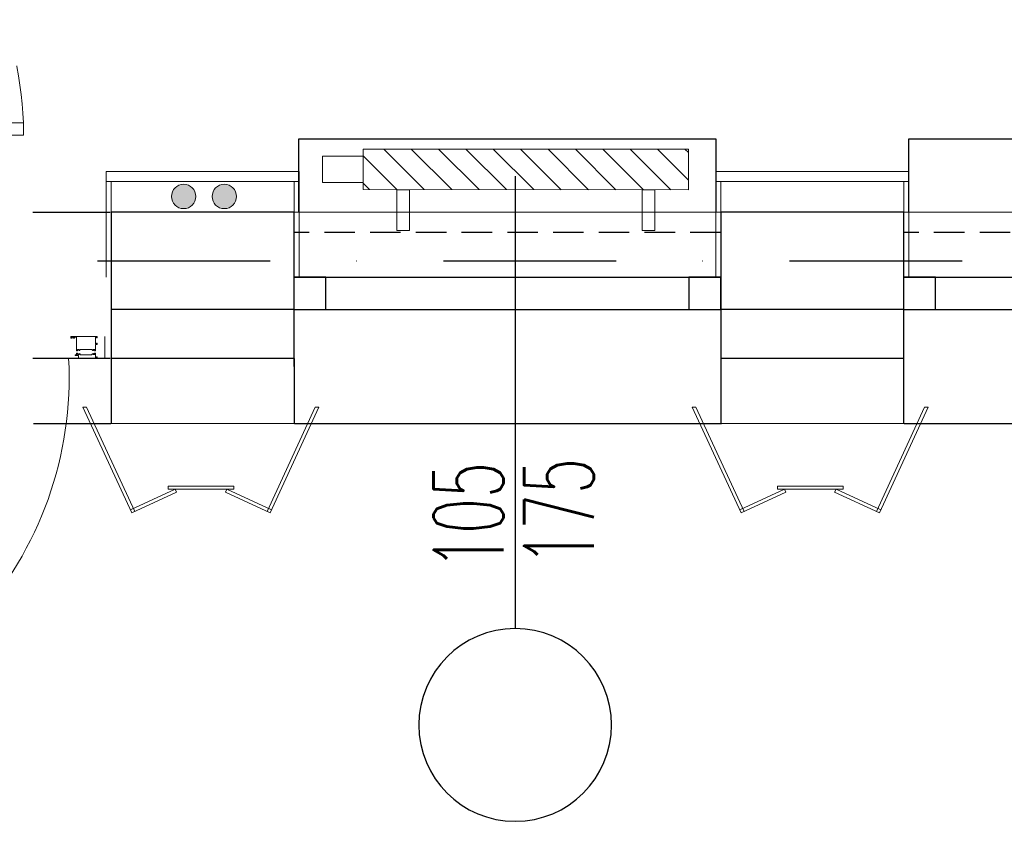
# Model space of a CAD drawing. Header units: millimetres. Extents: x 14495 to 271441, y -21035 to 2232.
# Tile 153 of 227: x 85304 to 85546, y -3352 to -3155. Entities that reach past the tile are written whole.
import ezdxf
from ezdxf.enums import TextEntityAlignment as Align

# ---------------------------------------------------------------- set-up
doc = ezdxf.new("R2010")
doc.units = ezdxf.units.MM
for name, pattern in [('DASHDOT', [1, 0.5, -0.25, 0, -0.25]), ('DASHED', [28.222222, 14.111111, -14.111111]), ('DASHED2', [9.525, 6.35, -3.175]), ('HIDDENX2', [0.75, 0.5, -0.25])]:
    doc.linetypes.add(name, pattern=pattern)
for name, color, linetype, lineweight in [('0-c.o.-grzejniki', 34, 'Continuous', 9), ('A_ALUMINIUM', 1, 'Continuous', 13), ('A_L_CIENKA', 251, 'Continuous', 5), ('A_obudowy G-K', 31, 'Continuous', 0), ('A_Stolarka_drzwi', 1, 'Continuous', 9), ('SAN_Przewody powrotne CO na rzucie', 180, 'Continuous', 40), ('SAN_Przewody zasilające CO na rzucie', 20, 'Continuous', 40)]:
    doc.layers.add(name, color=color, linetype=linetype, lineweight=lineweight)
for name, color, linetype in [('_1_cienkie', 251, 'Continuous'), ('_A_widok', 1, 'Continuous'), ('a-bloki-drzwi', 52, 'Continuous'), ('a-cienka', 8, 'Continuous'), ('a_blok_kółko', 1, 'Continuous'), ('a_blok_opis', 1, 'Continuous'), ('A_bloki-drzwi', 1, 'Continuous'), ('A_BLOKI_KÓŁKO', 1, 'Continuous'), ('A_BLOKI_OPIS', 1, 'Continuous'), ('A_grzejniki', 34, 'Continuous'), ('A_L przerywana', 251, 'HIDDENX2'), ('A_Lwidok', 1, 'Continuous'), ('A_okładzina HPL', 37, 'Continuous'), ('A_OSIE', 252, 'DASHDOT'), ('A_PROJEKTOWANE', 3, 'Continuous')]:
    doc.layers.add(name, color=color, linetype=linetype)
doc.styles.add('cent', font='swissel.ttf')
doc.styles.add('ROMANS', font='romans', dxfattribs={"width": 0.6})

# ---------------------------------------------------------------- blocks, each defined once
blk = doc.blocks.new('DRZWI Z OSCIEZNICA NIEOKALAJACA 90')
at = {"linetype": 'DASHED'}
for p, q in [((-12, 5), (-12, 99)), ((0, 5), (0, 99))]:
    blk.add_line(p, q, dxfattribs=at)
at = {"ltscale": 0.05}
blk.add_line((-39.5, 52), (25.59, 52), dxfattribs=at)
for points in [[(-12, 99), (-12, 104), (0, 104), (0, 99)], [(93.91, 9.01), (1.43, 9.01), (1.43, 6.01), (93.91, 6.01)], [(-12, 0), (-12, 5), (0, 5), (0, 0)]]:
    blk.add_lwpolyline(points, close=True)
for points in [[(82.48, 9.01), (82.48, 16.01), (68.48, 16.01), (68.48, 14.01), (80.48, 14.01), (80.48, 9.01)], [(82.48, 6.01), (82.48, -0.99), (68.48, -0.99), (68.48, 1.01), (80.48, 1.01), (80.48, 6.01)]]:
    blk.add_lwpolyline(points)
at = {"linetype": 'DASHED'}
blk.add_arc((0, 5), 94, 2.4475, 90, dxfattribs=at)
blk = doc.blocks.new('fghsdx')
at = {"lineweight": 0}
for p, q in [((-37.08, -19.4), (-25.08, 6.6)), ((-36.19, -19.4), (-24.35, 6.26)), ((-14.42, 0.8), (-25.41, 5.87)), ((-14.08, 1.53), (-25.08, 6.6)), ((-2.07, 1.53), (8.92, 6.6)), ((-1.73, 0.8), (9.26, 5.87)), ((20.04, -19.4), (8.2, 6.26)), ((20.92, -19.4), (8.92, 6.6)), ((-16.15, 0.8), (0, 0.8)), ((-16.15, 0.8), (-16.15, 0)), ((-16.15, 0), (0, 0)), ((-14.42, 0.8), (-14.08, 1.53)), ((-1.73, 0.8), (-2.07, 1.53)), ((0, 0.8), (0, 0)), ((-37.08, -19.4), (-36.19, -19.4)), ((20.92, -19.4), (20.04, -19.4))]:
    blk.add_line(p, q, dxfattribs=at)
blk = doc.blocks.new('AQQSSA')
for p, q in [((42.36, 91.05), (42.36, 93.95)), ((48.36, 91.07), (48.36, 93.97)), ((48.36, 91.07), (48.36, 93.97)), ((45.06, 85.14), (45.06, 88.34)), ((45.66, 88.34), (45.06, 88.34)), ((45.46, 88.34), (45.46, 5.91)), ((45.46, 88.34), (45.46, 85.14)), ((46.86, 88.34), (45.46, 88.34)), ((45.46, 87.34), (46.86, 88.34)), ((45.46, 88.34), (46.86, 87.34)), ((46.86, 87.34), (45.46, 87.34)), ((46.86, 88.34), (46.86, 5.91)), ((45.06, 5.91), (45.06, 2.71)), ((45.46, 2.71), (45.46, 5.91)), ((46.86, 2.71), (46.86, 5.91)), ((47.46, 5.91), (47.46, 2.71)), ((45.06, 2.71), (45.46, 2.71)), ((46.86, 2.71), (47.46, 2.71)), ((0, -45.32), (0, 0)), ((48.36, -0.01), (48.36, -2.91)), ((48.36, -0.01), (48.36, -2.91)), ((49.25, -0.01), (48.36, -0.01)), ((49.71, -0.31), (50.16, -0.28)), ((49.71, -0.31), (50.28, -4.4)), ((50.16, -0.28), (50.16, -0.1)), ((50.16, -0.1), (50.16, -0.1)), ((50.38, -0.27), (50.96, -4.43)), ((48.76, -2.91), (48.36, -2.91)), ((49.06, -4.59), (48.86, -3)), ((49.06, -5.71), (49.06, -4.61)), ((51.63, -5.09), (53.67, -5.67)), ((-57.5, -7.7), (-57.5, -13.7)), ((50.37, -7), (50.93, -7.04)), ((51.02, -7.14), (51.02, -7.7)), ((53.92, -7.7), (51.02, -7.7)), ((53.92, -6.8), (53.92, -7.7)), ((57.5, -7.7), (57.5, -13.7))]:
    blk.add_line(p, q)
at = {"linetype": 'Continuous'}
for p, q in [((42.82, 89.14), (42.76, 89.03)), ((42.78, 88.97), (42.8, 88.96)), ((42.8, 88.96), (42.8, 88.69)), ((42.92, 88.57), (42.92, 89.11)), ((44.31, 89.04), (44.08, 89.19)), ((44.12, 88.99), (44.29, 88.99)), ((44.12, 88.74), (44.12, 88.99)), ((42.36, 88.69), (42.36, 86.97)), ((42.8, 88.69), (42.36, 88.69)), ((42.38, 86.94), (44.21, 86.94)), ((42.55, 88.57), (42.92, 88.57)), ((44.08, 88.74), (44.12, 88.74)), ((44.08, 87.63), (44.08, 88.74)), ((44.08, 87.17), (44.26, 87.66)), ((44.08, 87.09), (44.08, 87.17)), ((44.26, 87.12), (44.08, 87.09)), ((44.14, 87.7), (44.12, 87.63)), ((44.26, 86.99), (44.26, 87.12)), ((42.36, 2.05), (42.36, 3.78)), ((42.38, 3.8), (44.21, 3.8)), ((44.08, 3.65), (44.08, 3.57)), ((44.26, 3.62), (44.08, 3.65)), ((44.08, 3.57), (44.26, 3.08)), ((44.08, 3.11), (44.08, 2)), ((44.14, 3.04), (44.12, 3.11)), ((44.26, 3.75), (44.26, 3.62)), ((45.46, 3.71), (46.86, 3.71)), ((46.86, 2.71), (45.46, 3.71)), ((46.86, 3.71), (45.46, 2.71)), ((45.46, 2.71), (46.86, 2.71)), ((42.8, 2.05), (42.36, 2.05)), ((42.82, 1.61), (42.76, 1.71)), ((42.78, 1.77), (42.8, 1.78)), ((42.8, 1.78), (42.8, 2.05)), ((44.08, 2), (44.12, 2)), ((44.31, 1.7), (44.08, 1.56)), ((44.12, 2), (44.12, 1.75)), ((44.12, 1.75), (44.29, 1.75))]:
    blk.add_line(p, q, dxfattribs=at)
for points in [[(45.85, 94.69), (46.24, 94.69, -0.41455), (46.26, 94.67), (46.26, 94.47, -0.466308), (46.24, 94.45), (45.93, 94.5, 0.466308), (45.91, 94.48), (45.91, 94.06, 0.520587), (45.93, 94.04), (46.18, 94.13, -0.520587), (46.21, 94.11), (46.21, 94.03, -0.315299), (46.01, 93.74), (45.91, 93.71, 0.315377), (45.87, 93.66), (45.87, 90.57, 0.315578), (45.91, 90.52), (46.01, 90.49, -0.315299), (46.21, 90.2), (46.21, 90.12, -0.520587), (46.18, 90.1), (45.93, 90.19, 0.520587), (45.91, 90.18), (45.91, 89.75, 0.466308), (45.93, 89.73), (46.24, 89.78, -0.466308), (46.26, 89.76), (46.26, 89.56, -0.414372), (46.24, 89.54), (42.86, 89.54), (42.86, 89.39), (42.76, 89.39), (42.76, 89.54), (42.54, 89.54), (42.54, 87.94), (42.76, 87.94), (42.76, 88.09), (42.86, 88.09), (42.86, 87.74, -0.414214), (42.76, 87.64), (42.76, 87.79), (42.51, 87.79), (42.51, 87.09), (42.76, 87.09), (42.76, 87.24, -0.414214), (42.86, 87.14), (42.86, 86.94), (42.38, 86.94, -0.414214), (42.36, 86.96), (42.36, 94.11, -0.414214), (42.38, 94.14), (45.62, 94.14, 0.414214), (45.67, 94.19), (45.67, 95.04, -0.414214), (45.72, 95.09), (45.8, 95.09, -0.414214), (45.85, 95.04)], [(47.96, 95.42), (47.96, 95.57, 0.414214), (47.86, 95.47), (47.86, 95.27), (48.18, 95.27), (48.18, 94.72), (46.99, 94.72, 0.414328), (46.97, 94.7), (46.97, 94.49, 0.466308), (46.99, 94.47), (47.3, 94.53, -0.466308), (47.32, 94.51), (47.32, 94.08, -0.520587), (47.3, 94.06), (47.05, 94.15, 0.520587), (47.02, 94.13), (47.02, 94.05, 0.315299), (47.22, 93.77), (47.33, 93.73, -0.315578), (47.36, 93.69), (47.36, 90.6, -0.315578), (47.33, 90.55), (47.22, 90.51, 0.315299), (47.02, 90.23), (47.02, 90.15, 0.520587), (47.05, 90.13), (47.3, 90.22, -0.520587), (47.32, 90.2), (47.32, 89.78, -0.466308), (47.3, 89.76), (46.99, 89.81, 0.466308), (46.97, 89.79), (46.97, 89.59, 0.414372), (46.99, 89.57), (47.86, 89.57), (47.86, 89.42), (47.96, 89.42), (47.96, 89.57), (48.18, 89.57), (48.18, 87.97), (47.96, 87.97), (47.96, 88.12), (47.86, 88.12), (47.86, 87.77, 0.414214), (47.96, 87.67), (47.96, 87.82), (48.21, 87.82), (48.21, 87.12), (47.96, 87.12), (47.96, 87.27, 0.414214), (47.86, 87.17), (47.86, 86.97), (48.33, 86.97, 0.414214), (48.36, 86.99), (48.36, 96.24, 0.414214), (48.33, 96.27), (47.86, 96.27), (47.86, 96.07, 0.414214), (47.96, 95.97), (47.96, 96.12), (48.21, 96.12), (48.21, 95.42)], [(47.96, -4.35), (47.96, -4.5, -0.414214), (47.86, -4.4), (47.86, -4.2), (48.18, -4.2), (48.18, -3.65), (46.99, -3.65, -0.414328), (46.97, -3.63), (46.97, -3.43, -0.466308), (46.99, -3.41), (47.3, -3.46, 0.466308), (47.32, -3.44), (47.32, -3.02, 0.520587), (47.3, -3), (47.05, -3.09, -0.520587), (47.02, -3.07), (47.02, -2.99, -0.315299), (47.22, -2.71), (47.33, -2.67, 0.315578), (47.36, -2.62), (47.36, 0.47, 0.315578), (47.33, 0.52), (47.22, 0.55, -0.315299), (47.02, 0.83), (47.02, 0.92, -0.520587), (47.05, 0.93), (47.3, 0.85, 0.520587), (47.32, 0.86), (47.32, 1.29, 0.466308), (47.3, 1.31), (46.99, 1.25, -0.466308), (46.97, 1.27), (46.97, 1.48, -0.414372), (46.99, 1.5), (47.86, 1.5), (47.86, 1.65), (47.96, 1.65), (47.96, 1.5), (48.18, 1.5), (48.18, 3.1), (47.96, 3.1), (47.96, 2.95), (47.86, 2.95), (47.86, 3.3, -0.414214), (47.96, 3.4), (47.96, 3.25), (48.21, 3.25), (48.21, 3.95), (47.96, 3.95), (47.96, 3.8, -0.414214), (47.86, 3.9), (47.86, 4.1), (48.33, 4.1, -0.414214), (48.36, 4.07), (48.36, -5.18, -0.414214), (48.33, -5.2), (47.86, -5.2), (47.86, -5, -0.414214), (47.96, -4.9), (47.96, -5.05), (48.21, -5.05), (48.21, -4.35)], [(46.28, -3.63), (46.28, -3.43, 0.466308), (46.25, -3.41), (45.95, -3.46, -0.466308), (45.92, -3.44), (45.92, -3.02, -0.520587), (45.95, -3), (46.2, -3.09, 0.520587), (46.22, -3.07), (46.22, -2.99, 0.315299), (46.02, -2.71), (45.92, -2.67, -0.315578), (45.89, -2.62), (45.89, 0.47, -0.315578), (45.92, 0.51), (46.02, 0.55, 0.315299), (46.22, 0.83), (46.22, 0.91, 0.520587), (46.2, 0.93), (45.95, 0.84, -0.520587), (45.92, 0.86), (45.92, 1.29, -0.466308), (45.95, 1.31), (46.25, 1.25, 0.466308), (46.28, 1.27), (46.28, 1.48, 0.414294), (46.26, 1.5), (44.56, 1.5), (44.56, 2), (44.2, 2), (44.16, 1.85), (44.16, 1.8), (44.36, 1.8), (44.36, 1.5), (43.48, 1.5), (43.46, 1.47), (43.43, 1.5), (42.56, 1.5), (42.56, 1.8), (42.76, 1.8), (42.76, 1.85), (42.72, 2), (42.36, 2), (42.36, -3.1), (43.11, -3.1, -0.414214), (43.16, -3.15), (43.16, -4, 0.414214), (43.21, -4.05), (43.29, -4.05, 0.414214), (43.34, -4), (43.34, -3.7, -0.414214), (43.39, -3.65), (46.26, -3.65, 0.414261)], [(-49.81, -9.07, -0.414214), (-49.83, -9.09), (-50.04, -9.09, -0.466982), (-50.06, -9.06), (-50, -8.75, 0.466982), (-50.02, -8.73), (-50.45, -8.73, 0.520198), (-50.47, -8.76), (-50.38, -9, -0.520198), (-50.4, -9.03), (-50.48, -9.03, -0.315377), (-50.76, -8.83), (-50.8, -8.73, 0.315377), (-50.84, -8.7), (-53.93, -8.7, 0.315377), (-53.98, -8.73), (-54.02, -8.83, -0.315377), (-54.3, -9.03), (-54.38, -9.03, -0.520822), (-54.4, -9), (-54.31, -8.76, 0.520822), (-54.33, -8.73), (-54.75, -8.73, 0.466529), (-54.77, -8.76), (-54.72, -9.06, -0.466529), (-54.74, -9.09), (-54.94, -9.09, -0.414214), (-54.96, -9.07), (-54.96, -7.88), (-55.26, -7.88), (-55.26, -8.1), (-55.31, -8.1), (-55.46, -8.06), (-55.46, -7.7), (-50.39, -7.7, -0.414214), (-50.36, -7.72), (-50.36, -8.45, 0.414214), (-50.31, -8.5), (-49.46, -8.5, -0.414214), (-49.41, -8.55), (-49.41, -8.63, -0.414214), (-49.46, -8.68), (-49.81, -8.68)], [(49.81, -9.07, 0.414214), (49.83, -9.09), (50.04, -9.09, 0.466982), (50.06, -9.06), (50, -8.75, -0.466982), (50.02, -8.73), (50.45, -8.73, -0.520198), (50.47, -8.76), (50.38, -9, 0.520198), (50.4, -9.03), (50.48, -9.03, 0.315377), (50.76, -8.83), (50.8, -8.73, -0.315377), (50.85, -8.7), (53.93, -8.7, -0.315377), (53.98, -8.73), (54.02, -8.83, 0.315377), (54.3, -9.03), (54.38, -9.03, 0.520822), (54.4, -9), (54.31, -8.76, -0.520822), (54.33, -8.73), (54.76, -8.73, -0.466529), (54.78, -8.76), (54.72, -9.06, 0.466529), (54.74, -9.09), (54.94, -9.09, 0.414214), (54.96, -9.07), (54.96, -7.88), (55.26, -7.88), (55.26, -8.1), (55.31, -8.1), (55.46, -8.06), (55.46, -7.7), (50.39, -7.7, 0.414214), (50.36, -7.72), (50.36, -8.45, -0.414214), (50.31, -8.5), (49.46, -8.5, 0.414214), (49.41, -8.55), (49.41, -8.63, 0.414214), (49.46, -8.68), (49.81, -8.68)], [(-54.94, -12.6), (-54.96, -12.57), (-54.96, -11.7), (-55.26, -11.7), (-55.26, -11.9), (-55.31, -11.9), (-55.46, -11.86), (-55.46, -11.5), (-54.96, -11.5), (-54.96, -9.8, -0.414214), (-54.94, -9.78), (-54.74, -9.78, -0.466723), (-54.72, -9.8), (-54.77, -10.11, 0.466723), (-54.75, -10.13), (-54.33, -10.13, 0.520693), (-54.31, -10.1), (-54.4, -9.86, -0.520693), (-54.38, -9.83), (-54.3, -9.83, -0.315377), (-54.02, -10.03), (-53.98, -10.13, 0.315377), (-53.93, -10.17), (-50.84, -10.17, 0.315377), (-50.8, -10.13), (-50.76, -10.03, -0.315377), (-50.48, -9.83), (-50.4, -9.83, -0.520567), (-50.38, -9.86), (-50.47, -10.1, 0.520567), (-50.45, -10.13), (-50.02, -10.13, 0.466308), (-50, -10.11), (-50.06, -9.8, -0.466308), (-50.04, -9.78), (-49.83, -9.78, -0.414214), (-49.81, -9.8), (-49.81, -13.52), (-49.26, -13.52), (-49.26, -13.2), (-49.06, -13.2, -0.414214), (-48.96, -13.3), (-49.11, -13.3), (-49.11, -13.55), (-48.41, -13.55), (-48.41, -13.3), (-48.56, -13.3, -0.414214), (-48.46, -13.2), (-48.26, -13.2), (-48.26, -13.67, -0.414214), (-48.29, -13.7), (-55.46, -13.7), (-55.46, -13.34), (-55.31, -13.3), (-55.26, -13.3), (-55.26, -13.5), (-54.96, -13.5), (-54.96, -12.62)], [(54.94, -12.6), (54.96, -12.57), (54.96, -11.7), (55.26, -11.7), (55.26, -11.9), (55.32, -11.9), (55.46, -11.86), (55.46, -11.5), (54.96, -11.5), (54.96, -9.8, 0.414214), (54.94, -9.78), (54.74, -9.78, 0.466723), (54.72, -9.8), (54.78, -10.11, -0.466723), (54.76, -10.13), (54.33, -10.13, -0.520693), (54.31, -10.1), (54.4, -9.86, 0.520693), (54.38, -9.83), (54.3, -9.83, 0.315377), (54.02, -10.03), (53.98, -10.13, -0.315377), (53.93, -10.17), (50.84, -10.17, -0.315377), (50.8, -10.13), (50.76, -10.03, 0.315377), (50.48, -9.83), (50.4, -9.83, 0.520567), (50.38, -9.86), (50.47, -10.1, -0.520567), (50.45, -10.13), (50.02, -10.13, -0.466308), (50, -10.11), (50.06, -9.8, 0.466308), (50.04, -9.78), (49.83, -9.78, 0.414214), (49.81, -9.8), (49.81, -13.52), (49.26, -13.52), (49.26, -13.2), (49.06, -13.2, 0.414214), (48.96, -13.3), (49.11, -13.3), (49.11, -13.55), (48.41, -13.55), (48.41, -13.3), (48.56, -13.3, 0.414214), (48.46, -13.2), (48.26, -13.2), (48.26, -13.67, 0.414214), (48.29, -13.7), (55.46, -13.7), (55.46, -13.34), (55.31, -13.3), (55.26, -13.3), (55.26, -13.5), (54.96, -13.5), (54.96, -12.62)]]:
    blk.add_lwpolyline(points, format="xyb", close=True)
blk.add_lwpolyline([(45.06, 2.71), (47.46, 2.71), (47.46, 88.34), (45.06, 88.34)], close=True)
for centre, radius, start, end in [((50.94, -2.44), 98.71, 92.0219, 183.0523), ((49.29, -4.05), 4.04, 77.5894, 90.5465), ((50.19, -0.3), 0.2, 7.9131, 97.9131), ((48.76, -3.01), 0.1, 6.9729, 90), ((48.86, -4.61), 0.2, 359.9658, 6.9729), ((55.06, -5.7), 6, 172.1752, 187.8247), ((49.61, -4.95), 0.5, 97.8244, 172.1758), ((50.36, -10.4), 6, 82.1752, 97.8247), ((51.11, -4.95), 0.5, 7.8241, 82.1752), ((45.66, -5.7), 6, 1.9102, 7.8247), ((49.61, -6.45), 0.5, 187.8241, 262.1751), ((50.36, -1), 6, 262.1753, 270), ((50.36, -1), 6, 270, 277.8247), ((50.92, -7.14), 0.1, 0, 85.3136), ((51.11, -6.45), 0.5, 277.8245, 352.1759), ((45.66, -5.7), 6, 352.1753, 358.0898), ((53.61, -5.86), 0.2, 13.5521, 74.2004), ((49.88, -6.77), 4.04, 359.4535, 13.5521)]:
    blk.add_arc(centre, radius, start, end)
for centre, radius, start, end in [((42.8, 89.01), 0.04, 150, 240), ((42.87, 89.11), 0.05, 0, 150), ((44.05, 89.15), 0.0493, 44.7072, 180.7723), ((44.29, 89.02), 0.0307, 271.2629, 44.5157), ((42.38, 86.97), 0.025, 180, 270), ((42.55, 88.52), 0.05, 90, 101.6406), ((44.1, 87.63), 0.02, 180, 339.9999), ((44.2, 87.68), 0.06, 340, 160), ((44.21, 86.99), 0.05, 270, 0), ((42.38, 3.78), 0.025, 90, 180), ((44.1, 3.11), 0.02, 20.0001, 180), ((44.2, 3.06), 0.06, 200, 20), ((44.21, 3.75), 0.05, 0, 90), ((42.8, 1.73), 0.04, 120, 210), ((42.87, 1.63), 0.05, 210, 0), ((44.29, 1.72), 0.0307, 315.4843, 88.7371), ((45.66, -5.7), 6, 358.0898, 1.9102)]:
    blk.add_arc(centre, radius, start, end, dxfattribs=at)
at = {"layer": 'a_blok_kółko'}
blk.add_circle((0, 23.7), 23.7, dxfattribs=at)
at = {"layer": 'a_blok_kółko', "style": 'ROMANS', "width": 0.6}
blk.add_attdef('AL6C', text='', height=13, dxfattribs=at).set_placement((-0.43, 26.21), align=Align.MIDDLE)
blk.add_attdef('FD1-8', text='', height=13, rotation=90, dxfattribs=at).set_placement((6.15, -50.49), align=Align.RIGHT)
at = {"layer": 'a_blok_opis', "style": 'ROMANS', "width": 0.6}
for tag, p in [('200', (8.16, -20.77)), ('90', (-8.71, -20.77))]:
    blk.add_attdef(tag, text='', height=13, rotation=90, dxfattribs=at).set_placement(p, align=Align.MIDDLE)
blk = doc.blocks.new('mjkk')
at = {"layer": '0-c.o.-grzejniki'}
h = blk.add_hatch(dxfattribs=at)
h.set_pattern_fill('ANSI31', color=256, scale=1.5, angle=-90.0161, style=0)
h.set_pattern_definition([(-135.016127, (-172292.014, 132455.0023), (-3.36664804, 3.36854379), [])])
h.paths.add_polyline_path([(-9.98, -80), (-0.01, -80), (0, 0), (-9.98, 0)])
blk.add_lwpolyline([(-9.98, -80), (-9.98, 0), (0, 0), (-0.01, -80)], close=True, dxfattribs=at)
at = {"layer": '0-c.o.-grzejniki', "ltscale": 2}
for points in [[(10.03, -11.37), (10.03, -8.26), (0.02, -8.26), (0.02, -11.37)], [(10.03, -68.63), (10.03, -71.74), (0.02, -71.74), (0.02, -68.63)], [(-1.75, -80), (-1.75, -90), (-8.23, -90), (-8.23, -80)]]:
    blk.add_lwpolyline(points, close=True, dxfattribs=at)
blk = doc.blocks.new('HJTS')
at = {"color": 8}
blk.add_line((0, 0), (0, 111.34), dxfattribs=at)
at = {"layer": 'A_BLOKI_KÓŁKO', "ltscale": 0.04}
blk.add_circle((0, 135.04), 23.7, dxfattribs=at)
at = {"layer": 'A_BLOKI_OPIS', "style": 'ROMANS'}
for tag, height, width, p in [('O', 20.59, 0.5, (-0.05, 135.67)), ('100', 17.16, 0.6, (-11.49, 86.54)), ('200', 17.16, 0.6, (10.76, 86.54))]:
    blk.add_attdef(tag, text='', height=height, rotation=90, dxfattribs=dict(at, width=width)).set_placement(p, align=Align.MIDDLE)

msp = doc.modelspace()

# ---------------------------------------------------------------- hatches: boundary and pattern name
at = {"layer": 'SAN_Przewody powrotne CO na rzucie', "lineweight": 13}
msp.add_hatch(color=256, dxfattribs=at).paths.add_polyline_path([(85357.61, -3198.42, 1), (85351.61, -3198.42, 1)])
at = {"layer": 'SAN_Przewody zasilające CO na rzucie', "lineweight": 13}
msp.add_hatch(color=256, dxfattribs=at).paths.add_polyline_path([(85347.61, -3198.42, 1), (85341.61, -3198.42, 1)])

# ---------------------------------------------------------------- linework, layer by layer
at = {"layer": '_1_cienkie', "linetype": 'DASHED2', "ltscale": 3}
for p, q in [((85221.79, -3202.31), (85326.79, -3202.31)), ((85221.79, -3238.2), (85326.79, -3238.2)), ((85221.96, -3254.26), (85326.96, -3254.26))]:
    msp.add_line(p, q, dxfattribs=at)
at = {"layer": '_1_cienkie'}
for p, q in [((85326.79, -3238.26), (85326.79, -3254.26)), ((85371.79, -3238.26), (85371.79, -3254.26)), ((85476.72, -3238.26), (85476.72, -3254.26)), ((85521.65, -3238.26), (85521.65, -3254.26))]:
    msp.add_line(p, q, dxfattribs=at)
at = {"layer": '_1_cienkie', "lineweight": 0}
msp.add_line((85321.71, -3254.26), (85671.51, -3254.26), dxfattribs=at)
at = {"layer": '_A_widok'}
for p, q in [((85371.89, -3254.26), (85476.89, -3254.26)), ((85521.82, -3254.26), (85626.82, -3254.26))]:
    msp.add_line(p, q, dxfattribs=at)
at = {"layer": 'a-cienka'}
for points in [[(85371.79, -3226.26), (85326.79, -3226.26)], [(85521.65, -3226.26), (85476.65, -3226.26)]]:
    msp.add_lwpolyline(points, dxfattribs=at)
at = {"layer": 'A_bloki-drzwi'}
for p, q in [((85371.72, -3218.26), (85476.72, -3218.26)), ((85521.65, -3218.26), (85626.65, -3218.26)), ((85371.72, -3226.26), (85476.72, -3226.26)), ((85521.65, -3226.26), (85626.65, -3226.26))]:
    msp.add_line(p, q, dxfattribs=at)
for points in [[(85371.72, -3226.26), (85379.59, -3226.26), (85379.59, -3218.26), (85371.72, -3218.26)], [(85468.85, -3226.26), (85476.72, -3226.26), (85476.72, -3218.26), (85468.85, -3218.26)], [(85521.65, -3226.26), (85529.52, -3226.26), (85529.52, -3218.26), (85521.65, -3218.26)]]:
    msp.add_lwpolyline(points, close=True, dxfattribs=at)
at = {"layer": 'A_L przerywana', "ltscale": 15}
for p, q in [((85476.72, -3207.26), (85371.72, -3207.26)), ((85626.65, -3207.26), (85521.65, -3207.26))]:
    msp.add_line(p, q, dxfattribs=at)
at = {"layer": 'A_L_CIENKA'}
for p, q in [((85476.72, -3202.26), (85371.72, -3202.26)), ((85626.65, -3202.26), (85521.65, -3202.26))]:
    msp.add_line(p, q, dxfattribs=at)
at = {"layer": 'A_Lwidok'}
for points in [[(85372.97, -3202.26), (85372.97, -3184.22), (85475.47, -3184.22), (85475.47, -3202.26)], [(85522.99, -3202.26), (85522.99, -3184.22), (85625.49, -3184.22), (85625.49, -3202.26)]]:
    msp.add_lwpolyline(points, dxfattribs=at)
at = {"layer": 'A_obudowy G-K', "lineweight": 5}
for p, q in [((85325.54, -3192.26), (85325.54, -3218.26)), ((85373.04, -3192.26), (85373.04, -3218.26)), ((85475.47, -3192.26), (85475.47, -3218.26)), ((85522.97, -3192.26), (85522.97, -3218.26))]:
    msp.add_line(p, q, dxfattribs=at)
at = {"layer": 'A_obudowy G-K', "linetype": 'Continuous', "lineweight": 5}
for p, q in [((85326.79, -3194.76), (85326.81, -3202.26)), ((85371.79, -3194.76), (85371.78, -3202.26)), ((85476.72, -3194.76), (85476.73, -3202.26)), ((85521.71, -3194.76), (85521.7, -3202.26))]:
    msp.add_line(p, q, dxfattribs=at)
at = {"layer": 'A_obudowy G-K', "lineweight": 5}
for points in [[(85373.04, -3192.26), (85325.54, -3192.26)], [(85522.97, -3192.26), (85475.47, -3192.26)], [(85373.04, -3194.76), (85325.54, -3194.76)], [(85522.96, -3194.76), (85475.47, -3194.76)]]:
    msp.add_lwpolyline(points, dxfattribs=at)
at = {"layer": 'A_OSIE', "ltscale": 85}
msp.add_line((82259.79, -3214.26), (86562.29, -3214.26), dxfattribs=at)
at = {"layer": 'A_PROJEKTOWANE'}
for p, q in [((85326.79, -3202.26), (85326.79, -3240.26)), ((85326.79, -3202.26), (85326.79, -3240.26)), ((85371.72, -3202.26), (85371.72, -3240.26)), ((85476.72, -3202.26), (85476.72, -3238.26)), ((85521.65, -3202.26), (85521.65, -3240.26))]:
    msp.add_line(p, q, dxfattribs=at)
for points in [[(85371.79, -3202.26), (85326.79, -3202.26)], [(85521.72, -3202.26), (85476.72, -3202.26)], [(85371.79, -3238.26), (85326.79, -3238.26)], [(85521.65, -3238.26), (85476.72, -3238.26)]]:
    msp.add_lwpolyline(points, dxfattribs=at)
at = {"layer": 'SAN_Przewody powrotne CO na rzucie', "lineweight": 13}
msp.add_circle((85354.61, -3198.42), 3, dxfattribs=at)
at = {"layer": 'SAN_Przewody zasilające CO na rzucie', "lineweight": 13}
msp.add_circle((85344.61, -3198.42), 3, dxfattribs=at)

# ---------------------------------------------------------------- block references
at = {"layer": 'a-bloki-drzwi'}
ref = msp.add_blockref('HJTS', (85426.15, -3193.41), dxfattribs=dict(at, xscale=-1, rotation=180))
ref.add_attrib('100', '105', dxfattribs={"layer": 'A_BLOKI_OPIS', "extrusion": (0, 0, -1), "height": 17.16, "rotation": 90, "style": 'ROMANS', "text_generation_flag": 4, "width": 0.6}).set_placement((-85414.66, -3277.01), align=Align.MIDDLE)
ref.add_attrib('200', '175', dxfattribs={"layer": 'A_BLOKI_OPIS', "extrusion": (0, 0, -1), "height": 17.16, "rotation": 90, "style": 'ROMANS', "text_generation_flag": 4, "width": 0.6}).set_placement((-85436.91, -3276.03), align=Align.MIDDLE)
at = {"layer": 'A_ALUMINIUM'}
ref = msp.add_blockref('AQQSSA', (85273.47, -3245.19), dxfattribs=dict(at, xscale=0.9, yscale=0.9, zscale=0.9, rotation=180.0000000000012))
ref.add_attrib('90', '245', dxfattribs={"layer": 'a_blok_opis', "color": 0, "height": 13.5, "rotation": 270, "style": 'cent', "text_generation_flag": 6, "width": 0.6}).set_placement((85281.3, -3226.5), align=Align.MIDDLE)
ref.add_attrib('200', '90', dxfattribs={"layer": 'a_blok_opis', "color": 0, "height": 14, "rotation": 270, "style": 'cent', "text_generation_flag": 6, "width": 0.6}).set_placement((85266.13, -3226.5), align=Align.MIDDLE)
ref.add_attrib('AL6C', 'SZ5', dxfattribs={"layer": 'a_blok_kółko', "height": 15, "style": 'cent', "width": 0.6}).set_placement((85273.86, -3268.78), align=Align.MIDDLE)
at = {"layer": 'A_grzejniki', "linetype": 'Continuous', "lineweight": 13, "rotation": 270}
msp.add_blockref('mjkk', (85468.76, -3196.75), dxfattribs=at)
at = {"layer": 'A_okładzina HPL', "lineweight": 0, "xscale": -1, "rotation": 180}
for p in [(85356.94, -3269.66), (85506.79, -3269.66)]:
    msp.add_blockref('fghsdx', p, dxfattribs=at)
at = {"layer": 'A_Stolarka_drzwi'}
msp.add_blockref('DRZWI Z OSCIEZNICA NIEOKALAJACA 90', (85211.29, -3189.33), dxfattribs=at)

doc.saveas('drawing.dxf')
